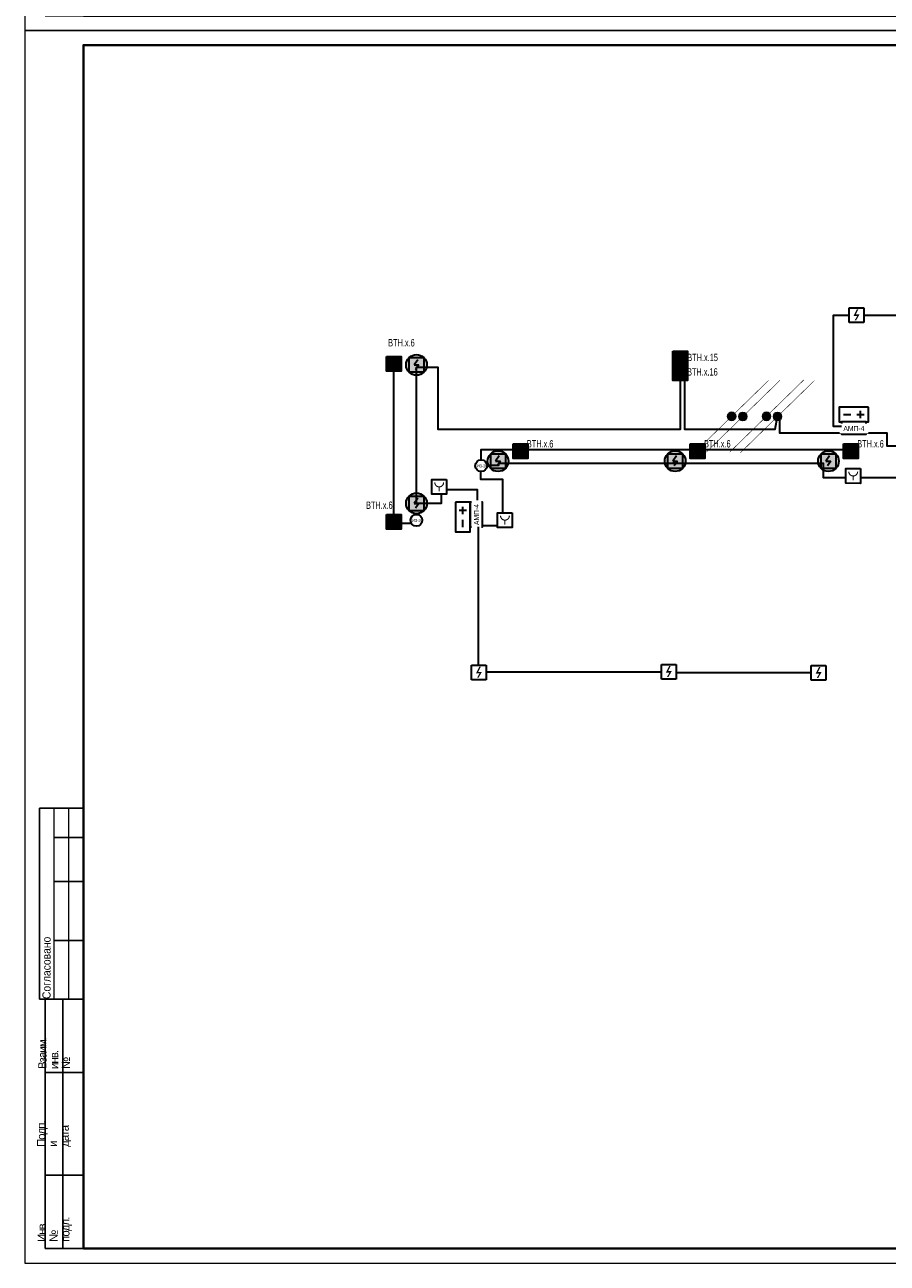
# Model space of a CAD drawing. Header units: millimetres. Extents: x -195178 to 1761886, y 140622 to 301105.
# Tile 69 of 131: x 636605 to 665986, y 182305 to 224498. Entities that reach past the tile are written whole.
import ezdxf
from ezdxf.enums import TextEntityAlignment as Align

# ---------------------------------------------------------------- set-up
doc = ezdxf.new("R2010")
doc.units = ezdxf.units.MM
doc.set_wipeout_variables(frame=1)
doc.linetypes.add('CONTINOUS', pattern=[0])
for name, color, linetype in [('EI_HATCH_GALV', 7, 'Continuous'), ('АПС', 5, 'Continuous'), ('ПС', 1, 'Continuous'), ('формат', 250, 'Continuous')]:
    doc.layers.add(name, color=color, linetype=linetype)
for name, color, linetype, lineweight in [('format-line3', 7, 'Continuous', 13), ('RC-Извещатели_пожарные', 1, 'Continuous', 30), ('Рамка', 7, 'Continuous', 18), ('СС-011-ПОЖ-СИГНАЛИЗАЦИЯ', 1, 'Continuous', 30), ('УГО АПС и АПЗ$0$_АПС_Оборудование', 1, 'Continuous', 30), ('УГО АПС и АПЗ$0$СС-011-ПОЖ-СИГНАЛИЗАЦИЯ', 1, 'Continuous', 30)]:
    doc.layers.add(name, color=color, linetype=linetype, lineweight=lineweight)
doc.styles.add('1111', font='ARIALN.TTF')
doc.styles.add('Arial', font='arial.ttf', dxfattribs={"width": 0.9, "height": 700})
doc.styles.add('Arial Narrow', font='ARIALN.TTF', dxfattribs={"width": 0.9, "height": 600})
doc.styles.add('Arial_2', font='arial.ttf', dxfattribs={"width": 0.9, "height": 400})
doc.styles.get("Standard").update_dxf_attribs({"font": 'isocpeur.ttf', "width": 0.9})
doc.styles.add('УГО АПС и АПЗ$0$Reserve SS', font='arial.ttf', dxfattribs={"height": 2.5})

# ---------------------------------------------------------------- blocks, each defined once
blk = doc.blocks.new('*U29')
for p, q in [((-574, 155), (-589, 155)), ((-589, 90), (-589, 155)), ((-574, 145), (-584, 145)), ((-574, 130), (-584, 130)), ((-574, 110), (-584, 110)), ((-587, 90), (-589, 90)), ((-587, 5), (-587, 90)), ((-574, 90), (-587, 90)), ((-581, 5), (-581, 90)), ((-574, 65), (-587, 65)), ((-574, 30), (-587, 30)), ((-574, 5), (-587, 5))]:
    blk.add_line(p, q)
at = {"color": 0, "lineweight": 0}
blk.add_lwpolyline([(-594, 0), (0, 0), (0, 420), (-594, 420)], close=True, dxfattribs=at)
at = {"lineweight": 40}
blk.add_lwpolyline([(-574, 5), (-5, 5), (-5, 415), (-574, 415)], close=True, dxfattribs=at)
at = {"layer": 'format-line3', "linetype": 'ByBlock'}
for p, q in [((-584, 90), (-584, 155)), ((-579, 90), (-579, 155))]:
    blk.add_line(p, q, dxfattribs=at)
at = {"style": 'Arial', "width": 0.9}
blk.add_text('Формат:', height=2.8, dxfattribs=at).set_placement((-53.97, 1.25))
at = {"char_height": 2.8, "width": 0.2, "attachment_point": 4, "rotation": 90, "line_spacing_factor": 0.857143, "style": 'Arial'}
for s, insert in [('{\\W0.45993; }Согласовано', (-586.58, 90)), ('{\\W0.62543;\\T0.75; \\W1;Взаим. инв. №}', (-584, 66.14)), ('{\\W0.5838;\\T0.8; \\W1;Подп. и дата}', (-584, 39.63)), ('{\\W0.5838;\\T0.8; \\W1;Инв. № подл.}', (-583.77, 7.25))]:
    blk.add_mtext(s, dxfattribs=dict(at, insert=insert))
at = {"style": 'Arial', "width": 0.9, "flags": 8}
blk.add_attdef('FORMAT', (-36.87, 1.26), '', height=2.8, dxfattribs=at)
blk = doc.blocks.new('УГО АПС и АПЗ$0$Источник бесперебойного питания v4')
blk.add_wipeout([(0, 5), (10, 5), (10, 0), (0, 0)])
for p, q in [((4, 2.5), (1.5, 2.5)), ((2.75, 3.75), (2.75, 1.25)), ((8.5, 2.5), (6, 2.5))]:
    blk.add_line(p, q)
blk.add_lwpolyline([(0, 0), (10, 0), (10, 5), (0, 5)], close=True)
at = {"style": 'УГО АПС и АПЗ$0$Reserve SS', "flags": 8}
blk.add_attdef('КОЛИЧЕСТВО', (10.26, 5.28), '', height=2.5, dxfattribs=at)
blk = doc.blocks.new('АМП-4')
at = {"color": 1}
blk.add_wipeout([(349424, -74023), (349424, -73183), (349844, -73183), (349844, -74023)], dxfattribs=at)
at = {"layer": 'АПС', "color": 1, "lineweight": 30, "ltscale": 200}
blk.add_lwpolyline([(349424, -73183), (349424, -74023), (349844, -74023), (349844, -73183)], close=True, dxfattribs=at)
at = {"layer": 'АПС', "color": 0, "lineweight": 30, "ltscale": 200, "insert": (349645, -73599), "char_height": 168, "width": 801.95, "attachment_point": 5, "rotation": 90, "style": 'Arial_2', "bg_fill": 2}
blk.add_mtext('АМП-4', dxfattribs=at)
blk = doc.blocks.new('RC-UGO-IRA-01')
blk.add_wipeout([(2.5, 2.5), (2.5, -2.5), (-2.5, -2.5), (-2.5, 2.5)]).dxf.layer = 'RC-Извещатели_пожарные'
blk.add_wipeout([(-2.5, -2.5), (-2.5, 2.5), (2.5, 2.5), (2.5, -2.5)]).dxf.layer = 'RC-Извещатели_пожарные'
at = {"layer": 'RC-Извещатели_пожарные', "ltscale": 30}
blk.add_lwpolyline([(2.5, 2.5), (2.5, -2.5), (-2.5, -2.5), (-2.5, 2.5)], close=True, dxfattribs=at)
at = {"layer": 'RC-Извещатели_пожарные', "ltscale": 30, "const_width": 0.375}
blk.add_lwpolyline([(-1.5, 1.5, 1), (1.5, 1.5, 1)], format="xyb", dxfattribs=at)
blk.add_lwpolyline([(0, 0), (0, -1.5)], dxfattribs=at)
at = {"layer": 'RC-Извещатели_пожарные'}
blk.add_attdef('PSTN', text='', height=1.5, dxfattribs=at).set_placement((2.5, 2.5), align=Align.BOTTOM_CENTER)
blk = doc.blocks.new('ИП 212-45')
blk.add_wipeout([(346277, -75580), (346277, -76080), (345777, -76080), (345777, -75580)]).dxf.layer = 'RC-Извещатели_пожарные'
blk.add_wipeout([(345777, -76080), (345777, -75580), (346277, -75580), (346277, -76080)]).dxf.layer = 'RC-Извещатели_пожарные'
at = {"layer": 'RC-Извещатели_пожарные'}
blk.add_hatch(color=0, dxfattribs=at).paths.add_polyline_path([(346128, -75805), (346014, -76005), (345964, -76005), (346050, -75855), (345927, -75855), (346039, -75630), (346089, -75630), (346002, -75805)])
at = {"layer": 'RC-Извещатели_пожарные', "color": 0, "ltscale": 30}
for p, q in [((345777, -75580), (346277, -75580)), ((345777, -76080), (345777, -75580)), ((346277, -75580), (346277, -76080)), ((346277, -76080), (345777, -76080))]:
    blk.add_line(p, q, dxfattribs=at)
blk = doc.blocks.new('*U83')
h = blk.add_hatch(color=256)
edge = h.paths.add_edge_path()
edge.add_arc((0, 0), 38.7, 0, 360)
for points in [[(348, 348, 0, 50, 0), (206, 206, 5, 5, 0), (0, 0, 5, 5, 0)], [(0, 0, 0, 50, 0), (-141, -141, 5, 5, 0), (-348, -348, 5, 5, 0)]]:
    blk.add_lwpolyline(points, format="xyseb")
blk.add_circle((0, 0), 38.7)
blk = doc.blocks.new('*U80')
h = blk.add_hatch(color=256)
edge = h.paths.add_edge_path()
edge.add_arc((0, 0), 38.7, 0, 360)
for points in [[(0, 0, 0, 50, 0), (141, 141, 5, 5, 0), (348, 348, 5, 5, 0)], [(-348, -348, 0, 50, 0), (-206, -206, 5, 5, 0), (0, 0, 5, 5, 0)]]:
    blk.add_lwpolyline(points, format="xyseb")
blk.add_circle((0, 0), 38.7)
blk = doc.blocks.new('ИП в подвесном потолке')
at = {"layer": 'EI_HATCH_GALV', "lineweight": 30, "true_color": 0xffffff}
h = blk.add_hatch(color=7, dxfattribs=at)
h.dxf.hatch_style = 1
edge = h.paths.add_edge_path()
edge.add_arc((494584, -66648), 354, 0, 360)
at = {"color": 1, "linetype": 'ByBlock', "lineweight": -2}
for p, q in [((494624, -66471), (494501, -66648)), ((494501, -66648), (494667, -66648)), ((494667, -66648), (494553, -66811))]:
    blk.add_line(p, q, dxfattribs=at)
at = {"color": 1, "linetype": 'ByBlock', "lineweight": -2, "ltscale": 0.1}
blk.add_lwpolyline([(494334, -66398), (494834, -66398), (494834, -66898), (494334, -66898)], close=True, dxfattribs=at)
at = {"layer": 'СС-011-ПОЖ-СИГНАЛИЗАЦИЯ', "lineweight": 30}
blk.add_circle((494584, -66648), 354, dxfattribs=at)
blk = doc.blocks.new('*U77')
at = {"lineweight": 35, "true_color": 0xffffff}
h = blk.add_hatch(color=7, dxfattribs=at)
h.dxf.hatch_style = 1
h.paths.add_polyline_path([(0, 500), (0, 0), (500, 0), (500, 500)])
at = {"color": 1, "linetype": 'ByBlock', "lineweight": -2}
for p, q in [((289, 426), (167, 250)), ((167, 250), (333, 250)), ((333, 250), (219, 86))]:
    blk.add_line(p, q, dxfattribs=at)
at = {"color": 1, "linetype": 'ByBlock', "lineweight": -2, "ltscale": 0.1}
blk.add_lwpolyline([(0, 500), (500, 500), (500, 0), (0, 0)], close=True, dxfattribs=at)
at = {"color": 0, "linetype": 'ByBlock', "lineweight": -2, "style": '1111', "flags": 1}
for tag, p in [('NAME_DEVICE', (-64, -421)), ('NUM_POM', (-82, -847))]:
    blk.add_attdef(tag, p, '', height=125, dxfattribs=at)
at = {"color": 0, "linetype": 'ByBlock', "lineweight": -2, "style": '1111'}
blk.add_attdef('INDEX', (-63, -235), '', height=125, dxfattribs=at)
at = {"color": 0, "linetype": 'ByBlock', "lineweight": -2, "style": '1111', "width": 0.7}
blk.add_attdef('NUM_DEVICE', (-64, -630), '', height=125, dxfattribs=at)
blk = doc.blocks.new('УГО АПС и АПЗ$0$A$C0ED213A1')
blk.add_wipeout([(-200, 0), (0, -200), (200, 0), (0, 200)])
blk.add_circle((0, 0), 200)
at = {"layer": 'УГО АПС и АПЗ$0$СС-011-ПОЖ-СИГНАЛИЗАЦИЯ', "color": 1, "style": 'Arial Narrow', "width": 0.9}
blk.add_text('ИЗ-2О', height=100, dxfattribs=at).set_placement((-145, -58))

msp = doc.modelspace()

# ---------------------------------------------------------------- linework, layer by layer
at = {"layer": 'Рамка'}
msp.add_lwpolyline([(638605, 182805), (695505, 182805), (695505, 223805), (638605, 223805)], close=True, dxfattribs=at)
at = {"layer": 'СС-011-ПОЖ-СИГНАЛИЗАЦИЯ', "lineweight": 30, "ltscale": 100}
for points in [[(665191, 214604), (675157, 214604)], [(666589, 209067), (663815, 209067), (663815, 209550), (652738, 209550), (652738, 209483), (652130, 209486), (652130, 209012), (652879, 209012), (652879, 207431), (652130, 207431), (652130, 207389), (652030, 207389), (652023, 208658), (650785, 208658), (650785, 208192), (649952, 208192), (649952, 212827), (650680, 212827), (650680, 210719), (658946, 210719), (658946, 210719), (658946, 210719), (658946, 213062), (659081, 213062), (659081, 210719), (662165, 210719), (662249, 211148)], [(662319, 211148), (662319, 210596), (665975, 210596), (665975, 210158), (666589, 210158)]]:
    msp.add_lwpolyline(points, dxfattribs=at)
at = {"layer": 'СС-011-ПОЖ-СИГНАЛИЗАЦИЯ', "color": 1, "lineweight": 30, "ltscale": 100}
for points in [[(649782, 207502), (649178, 207502), (649178, 212693)], [(652155, 209674), (652155, 210026), (664896, 210026)]]:
    msp.add_lwpolyline(points, dxfattribs=at)

# ---------------------------------------------------------------- block references
at = {"xscale": 3.600000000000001, "yscale": 3.600000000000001, "zscale": 3.600000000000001, "rotation": 359.2880171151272}
for name, p in [('*U83', (660689, 211158)), ('*U80', (661066, 211150)), ('*U80', (661872, 211158)), ('*U83', (662248, 211150))]:
    msp.add_blockref(name, p, dxfattribs=at)
at = {"layer": 'ПС', "color": 7, "linetype": 'CONTINOUS', "lineweight": 30, "ltscale": 100}
ref = msp.add_blockref('*U77', (648930, 212693), dxfattribs=dict(at, xscale=1.000736, yscale=1.000736, zscale=1.000736))
ref.add_attrib('NUM_DEVICE', 'BTH.x.6', dxfattribs={"layer": '0', "color": 0, "linetype": 'ByBlock', "lineweight": -2, "ltscale": 100, "height": 250.2, "style": '1111', "width": 0.7}).set_placement((649436, 213539), align=Align.CENTER)
ref = msp.add_blockref('*U77', (658681, 212879), dxfattribs=dict(at, xscale=1.000736, yscale=1.000736, zscale=1.000736))
ref.add_attrib('NUM_DEVICE', 'BTH.x.15', dxfattribs={"layer": '0', "color": 0, "linetype": 'ByBlock', "lineweight": -2, "ltscale": 100, "height": 250.2, "style": '1111', "width": 0.7}).set_placement((659696, 213040), align=Align.CENTER)
ref = msp.add_blockref('*U77', (658681, 212379), dxfattribs=dict(at, xscale=1.000736, yscale=1.000736, zscale=1.000736))
ref.add_attrib('NUM_DEVICE', 'BTH.x.16', dxfattribs={"layer": '0', "color": 0, "linetype": 'ByBlock', "lineweight": -2, "ltscale": 100, "height": 250.2, "style": '1111', "width": 0.7}).set_placement((659689, 212546), align=Align.CENTER)
ref = msp.add_blockref('*U77', (653240, 209720), dxfattribs=dict(at, xscale=1.000736, yscale=1.000736, zscale=1.000736))
ref.add_attrib('NUM_DEVICE', 'BTH.x.6', dxfattribs={"layer": '0', "color": 0, "linetype": 'ByBlock', "lineweight": -2, "ltscale": 100, "height": 250.2, "style": '1111', "width": 0.7}).set_placement((654162, 210096), align=Align.CENTER)
ref = msp.add_blockref('*U77', (659275, 209720), dxfattribs=dict(at, xscale=1.000736, yscale=1.000736, zscale=1.000736))
ref.add_attrib('NUM_DEVICE', 'BTH.x.6', dxfattribs={"layer": '0', "color": 0, "linetype": 'ByBlock', "lineweight": -2, "ltscale": 100, "height": 250.2, "style": '1111', "width": 0.7}).set_placement((660197, 210096), align=Align.CENTER)
ref = msp.add_blockref('*U77', (648930, 207313), dxfattribs=dict(at, xscale=1.000736, yscale=1.000736, zscale=1.000736))
ref.add_attrib('NUM_DEVICE', 'BTH.x.6', dxfattribs={"layer": '0', "color": 0, "linetype": 'ByBlock', "lineweight": -2, "ltscale": 100, "height": 250.2, "style": '1111', "width": 0.7}).set_placement((648683, 208005), align=Align.CENTER)
at = {"layer": 'СС-011-ПОЖ-СИГНАЛИЗАЦИЯ', "lineweight": 30}
for p in [(155366, 279557), (158143, 276279), (164178, 276279), (169399, 276279)]:
    msp.add_blockref('ИП в подвесном потолке', p, dxfattribs=at)
at = {"layer": 'формат', "xscale": 100, "yscale": 100, "zscale": 100}
for p in [(696005, 224305), (696005, 182305)]:
    msp.add_blockref('*U29', p, dxfattribs=at).add_auto_attribs({'FORMAT': 'А2'})

# ---------------------------------------------------------------- next in the draw order: block references
at = {"layer": 'RC-Извещатели_пожарные', "rotation": 359.9525678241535}
for p, xscale, yscale, zscale in [((664828, 209125), 99.99999999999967, 99.99999999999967, 99.99999999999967), ((650723, 208754), 99.99999999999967, 99.99999999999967, 99.99999999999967), ((652963, 207621), 99.99999999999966, 99.99999999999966, 99.99999999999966)]:
    msp.add_blockref('RC-UGO-IRA-01', p, dxfattribs=dict(at, xscale=xscale, yscale=yscale, zscale=zscale))
at = {"layer": 'СС-011-ПОЖ-СИГНАЛИЗАЦИЯ', "color": 0, "lineweight": 30}
for p in [(318914, 290434), (312519, 278285), (317623, 278251)]:
    msp.add_blockref('ИП 212-45', p, dxfattribs=at)
at = {"layer": 'УГО АПС и АПЗ$0$_АПС_Оборудование', "color": 252, "xscale": 100, "yscale": 100, "zscale": 100}
for p, rotation in [((665348, 211466), 180), ((651274, 208228), 269.9999999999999)]:
    msp.add_blockref('УГО АПС и АПЗ$0$Источник бесперебойного питания v4', p, dxfattribs=dict(at, rotation=rotation))
at = {"layer": 'УГО АПС и АПЗ$0$_АПС_Оборудование'}
msp.add_blockref('УГО АПС и АПЗ$0$A$C0ED213A1', (652153, 209475), dxfattribs=at)

# ---------------------------------------------------------------- next in the draw order: linework, layer by layer
at = {"layer": 'СС-011-ПОЖ-СИГНАЛИЗАЦИЯ', "lineweight": 30, "ltscale": 100}
msp.add_lwpolyline([(663400, 202421), (658795, 202421)], dxfattribs=at)

# ---------------------------------------------------------------- next in the draw order: block references
at = {"layer": 'СС-011-ПОЖ-СИГНАЛИЗАЦИЯ', "lineweight": 30, "rotation": 270}
msp.add_blockref('АМП-4', (738451, 560390), dxfattribs=at)
at = {"layer": 'СС-011-ПОЖ-СИГНАЛИЗАЦИЯ', "lineweight": 30}
for name, p in [('ИП в подвесном потолке', (155366, 274840)), ('АМП-4', (302350, 281411))]:
    msp.add_blockref(name, p, dxfattribs=at)

# ---------------------------------------------------------------- next in the draw order: linework, layer by layer
at = {"layer": 'СС-011-ПОЖ-СИГНАЛИЗАЦИЯ', "lineweight": 30, "ltscale": 100}
for points in [[(664428, 210814), (664160, 210814), (664160, 214604), (664691, 214604)], [(652048, 207388), (652048, 202455), (656207, 202455), (656207, 202455), (658295, 202455)]]:
    msp.add_lwpolyline(points, dxfattribs=at)

# ---------------------------------------------------------------- next in the draw order: block references
at = {"layer": 'ПС', "color": 7, "linetype": 'CONTINOUS', "lineweight": 30, "ltscale": 100}
ref = msp.add_blockref('*U77', (664495, 209720), dxfattribs=dict(at, xscale=1.000736, yscale=1.000736, zscale=1.000736))
ref.add_attrib('NUM_DEVICE', 'BTH.x.6', dxfattribs={"layer": '0', "color": 0, "linetype": 'ByBlock', "lineweight": -2, "ltscale": 100, "height": 250.2, "style": '1111', "width": 0.7}).set_placement((665417, 210096), align=Align.CENTER)
at = {"layer": 'УГО АПС и АПЗ$0$_АПС_Оборудование'}
msp.add_blockref('УГО АПС и АПЗ$0$A$C0ED213A1', (649947, 207617), dxfattribs=at)

# ---------------------------------------------------------------- next in the draw order: block references
at = {"layer": 'СС-011-ПОЖ-СИГНАЛИЗАЦИЯ', "color": 0, "lineweight": 30}
msp.add_blockref('ИП 212-45', (306049, 278256), dxfattribs=at)

doc.saveas('drawing.dxf')
